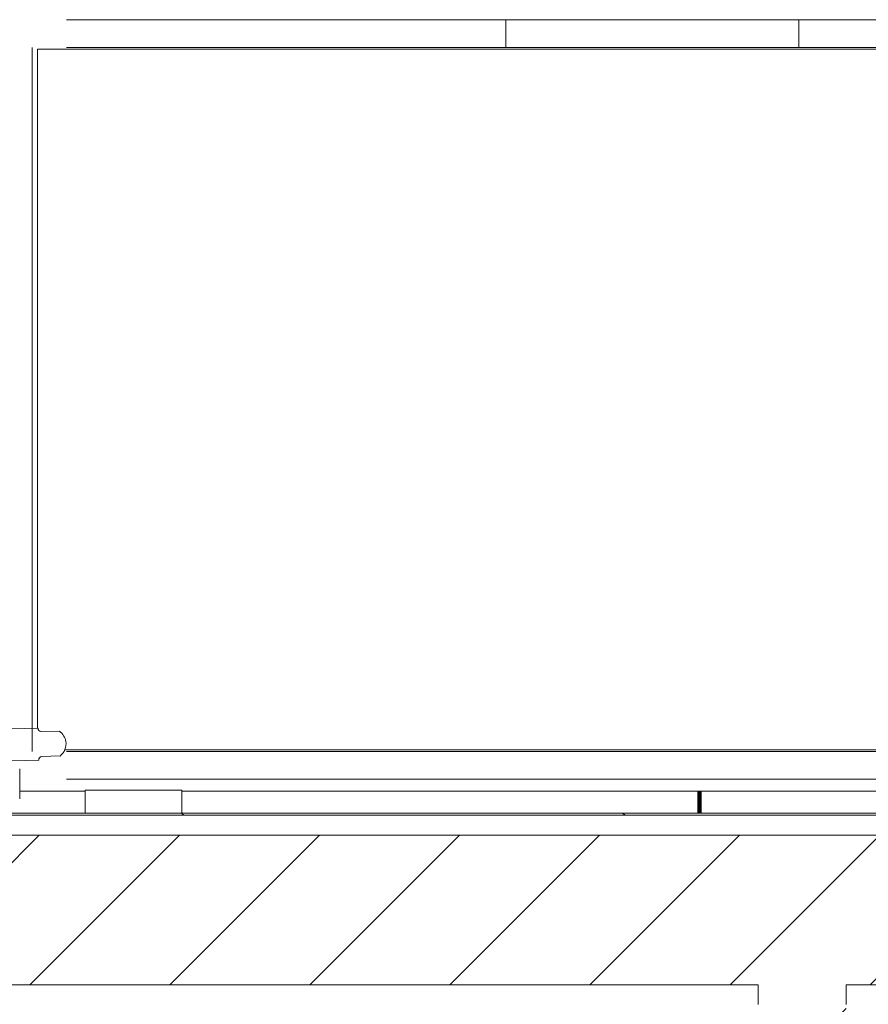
# Model space of a CAD drawing. Header units: metres. Extents: x 1.8 to 43.6, y -74.3 to -47.
# Tile 25 of 256: x 8.3 to 9.2, y -65.8 to -64.7. Entities that reach past the tile are written whole.
import ezdxf

# ---------------------------------------------------------------- set-up
doc = ezdxf.new("R2010")
doc.units = ezdxf.units.M
doc.linetypes.add('Traço', pattern=[0.006, 0.003, -0.003])
doc.linetypes.add('Traço_2_', pattern=[0.006, 0.003, -0.003])
doc.layers.add('A-AREA', color=4, linetype='Traço', lineweight=100, true_color=0x00ffff)
for name, color, linetype, lineweight in [('A-FLOR', 7, 'Continuous', 18), ('A-GENM', 7, 'Continuous', 18), ('A-WALL', 7, 'Continuous', 18), ('A-WALL-PATT', 7, 'Continuous', 18), ('Q-SPCQ', 7, 'Continuous', 18), ('S-FNDN', 7, 'Continuous', 18)]:
    doc.layers.add(name, color=color, linetype=linetype, lineweight=lineweight)
pattern_1 = [(45, (21.555, -62.9), (-0.0795495, 0.0795495), [])]

# ---------------------------------------------------------------- blocks, each defined once
blk = doc.blocks.new('Constructions-Lifts_Liftup_easylift-900-800 - Liftup - Material - Non-skid Linoleum-7091028-TÉRREO _0_32m - FRIGORÍFICA')
at = {"layer": 'A-GENM', "color": 253, "true_color": 0xaaaaaa}
for p, q in [((0.3769, -1.487), (0.3773, -1.508)), ((0.4058, -1.5073), (0.4051, -1.4864)), ((0.3734, -1.5114), (0.3761, -1.6015)), ((0.4118, -1.6006), (0.4098, -1.5105)), ((0.452, -1.5322), (0.4197, -1.5322)), ((0.4537, -1.5322), (0.452, -1.5322))]:
    blk.add_line(p, q, dxfattribs=at)
for centre, radius, start, end in [((0.3914, -1.4974), 0.0178, 99.0946, 144.5909), ((0.3912, -1.4974), 0.0178, 38.3386, 98.3843), ((0.374, -1.5081), 0.00334, 260.871, 1.178), ((0.4091, -1.5072), 0.00334, 181.7515, 282.0584)]:
    blk.add_arc(centre, radius, start, end, dxfattribs=at)
at = {"layer": 'S-FNDN', "color": 253, "true_color": 0xaaaaaa}
for p, q in [((-0.398, -1.512), (-0.398, -0.115)), ((0.398, -0.115), (0.398, -1.4811)), ((-0.4315, -0.647), (-0.4315, -0.148)), ((-0.4, -1.479), (-0.4, -0.148)), ((0.4, -1.479), (0.4, -0.148)), ((0.4, -0.148), (0.4, -1.479)), ((0.4315, -0.647), (0.4315, -0.148)), ((0.4315, -1.479), (0.4315, -0.148)), ((0.445, -0.368), (0.445, -1.348)), ((-0.4315, -0.647), (-0.4315, -0.98)), ((-0.4, -0.647), (-0.4315, -0.647)), ((0.4315, -0.647), (0.4315, -0.98)), ((-0.4315, -1.479), (-0.4315, -0.98)), ((-0.4315, -0.98), (-0.4, -0.98)), ((0.4315, -1.479), (0.4315, -0.98)), ((0.444, -1.348), (0.47, -1.348)), ((0.444, -1.458), (0.444, -1.348)), ((0.47, -1.458), (0.444, -1.458)), ((0.445, -1.458), (0.445, -1.5322)), ((0.4, -1.518), (-0.4, -1.518)), ((0.3735, -1.512), (-0.398, -1.512))]:
    blk.add_line(p, q, dxfattribs=at)
blk = doc.blocks.new('4 GRE - ESCOLA DE CINEMA E AUDIOVISUAL CINE REX R07_rvt-1-TÉRREO _0_32m - FRIGORÍFICA')
at = {"layer": 'A-WALL-PATT', "true_color": 0xaaaaaa}
h = blk.add_hatch(dxfattribs=at)
h.set_pattern_fill('FP_9', color=253, style=0, pattern_type=2)
h.set_pattern_definition([(50, (21.555, -62.9), (0.546555, -0.047815), [0.05715, -0.62865]), (355, (21.555, -62.9), (-0.105728, 0.573166), [0.04572, -0.50292]), (100.451, (21.601, -62.904), (0.440828, 0.525349), [0.04857, -0.53427]), (46.184, (21.555, -62.748), (0.813237, -0.12613), [0.08573, -0.94298]), (96.636, (21.623, -62.758), (0.71221, 0.742287), [0.07286, -0.80141]), (351.184, (21.555, -62.748), (0.712217, 0.742274), [0.06858, -0.75438]), (21, (21.631, -62.786), (0.454846, -0.306795), [0.05715, -0.62865]), (326, (21.631, -62.786), (0.185405, 0.55256), [0.04572, -0.50292]), (71.451, (21.669, -62.811), (0.640251, 0.245763), [0.04857, -0.53427]), (37.5, (21.555, -62.9), (0.009261, 0.2536672), [0.02515, -0.47168, 0.02515, -0.48539, -0.50482]), (37.5, (21.555, -62.9), (0.009261, 0.2536672), [-1.007, 0.02515, -0.47968]), (7.5, (21.555, -62.9), (0.200456, 0.300546), [0.02515, -0.26594, 0.02515, -0.46025, -0.1924]), (7.5, (21.555, -62.9), (0.200456, 0.300546), [-0.77648, 0.02515, -0.16726]), (327.5, (21.385, -62.9), (0.4067682, -0.0171882), [0.02515, -0.16535, 0.02515, -0.56921, -0.78867]), (327.5, (21.385, -62.9), (0.4067682, -0.0171882), [-0.78486, 0.02515, -0.76352]), (317.5, (21.309, -62.9), (0.444383, 0.0762794), [0.02515, -0.2225, 0.02515, -0.36957, -0.56007]), (317.5, (21.309, -62.9), (0.444383, 0.0762794), [-0.64237, 0.02515, -0.53492])])
h.paths.add_polyline_path([(8.898, -65.6329), (9.8298, -65.6329), (9.8298, -65.6304), (5.5187, -65.6304), (5.5187, -65.6329), (8.2299, -65.6329)])
at = {"layer": 'A-WALL-PATT', "true_color": 0xd4d4d4}
h = blk.add_hatch(dxfattribs=at)
h.set_pattern_fill('FP_10', color=254, style=0, pattern_type=2)
h.set_pattern_definition(pattern_1)
h.paths.add_polyline_path([(9.8298, -65.8254), (9.8298, -65.6554), (5.4937, -65.6554), (5.4937, -65.8254), (6.5924, -65.8254), (6.5761, -65.7973), (6.7494, -65.7973), (6.7331, -65.8254), (9.5662, -65.8254)])
h = blk.add_hatch(dxfattribs=at)
h.set_pattern_fill('FP_10', color=254, style=0, pattern_type=2)
h.set_pattern_definition(pattern_1)
h.paths.add_polyline_path([(9.1157, -67.9076), (9.2157, -67.9076), (9.2157, -66.9154), (9.1157, -66.9154), (9.1157, -67.8851)])
h.paths.add_polyline_path([(9.1157, -65.9654), (9.2157, -65.9654), (9.2157, -65.8254), (9.1157, -65.8254), (9.1157, -65.8504)])
at = {"layer": 'A-AREA', "color": 131, "linetype": 'Traço_2_', "true_color": 0xaaffff}
blk.add_line((9.049, -65.6054), (9.049, -65.6304), dxfattribs=at)
blk.add_line((9.049, -65.6054), (9.049, -65.6304), dxfattribs=at)
at = {"layer": 'A-FLOR', "color": 253, "true_color": 0xaaaaaa}
blk.add_line((9.049, -65.6304), (9.049, -65.6054), dxfattribs=at)
at = {"layer": 'A-WALL', "color": 253, "true_color": 0xaaaaaa}
for p, q in [((9.8298, -65.6304), (5.5187, -65.6304)), ((9.8298, -65.6329), (5.5187, -65.6329)), ((9.8298, -65.6554), (5.5187, -65.6554)), ((9.1157, -65.8254), (5.5187, -65.8254)), ((9.1157, -65.8254), (9.1157, -65.8479)), ((9.8298, -65.8254), (9.2157, -65.8254)), ((9.2157, -65.8254), (9.2157, -65.8479))]:
    blk.add_line(p, q, dxfattribs=at)
at = {"layer": 'Q-SPCQ', "color": 253, "lineweight": 18, "true_color": 0xaaaaaa, "rotation": 269.9999999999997}
blk.add_blockref('Constructions-Lifts_Liftup_easylift-900-800 - Liftup - Material - Non-skid Linoleum-7091028-TÉRREO _0_32m - FRIGORÍFICA', (9.809, -65.1604), dxfattribs=at)

msp = doc.modelspace()

# ---------------------------------------------------------------- block references
at = {"lineweight": 5}
msp.add_blockref('4 GRE - ESCOLA DE CINEMA E AUDIOVISUAL CINE REX R07_rvt-1-TÉRREO _0_32m - FRIGORÍFICA', (0, 0), dxfattribs=at)

doc.saveas('drawing.dxf')
